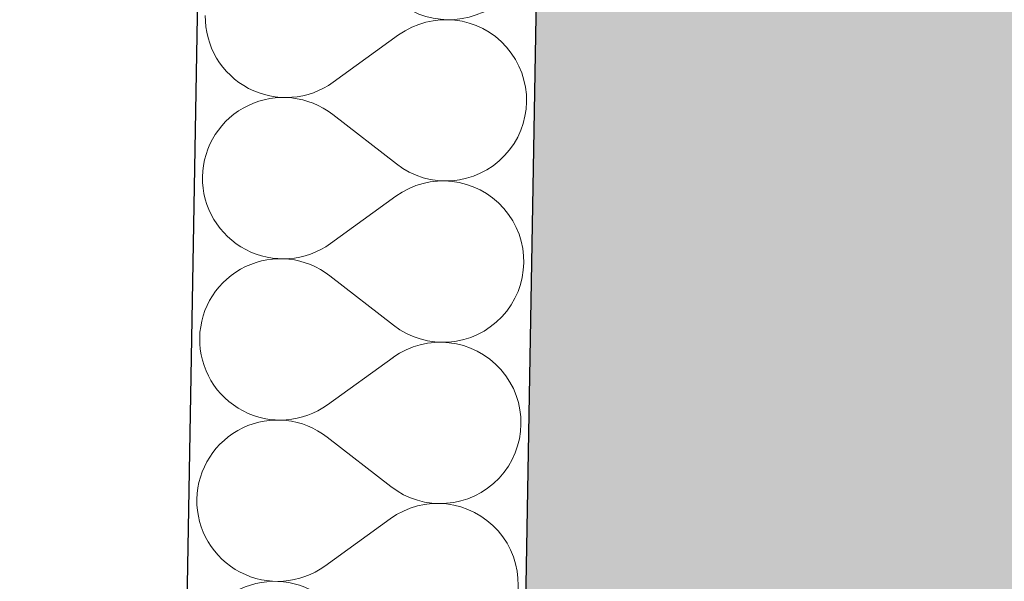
# Model space of a CAD drawing. Header units: millimetres. Extents: x -23738 to 4435, y -2716 to 20653.
# Tile 32 of 160: x -20642 to -20177, y 4892 to 5157. Entities that reach past the tile are written whole.
import ezdxf

# ---------------------------------------------------------------- set-up
doc = ezdxf.new("R2010")
doc.units = ezdxf.units.MM
doc.header["$MEASUREMENT"] = 0
doc.linetypes.add('Wipeout_Contour', pattern=[1000, 0, -1000])
for name, color, linetype in [('9._POHLED ZÁPADNÍ_2_Konstrukce - nosné', 7, 'Continuous'), ('9._POHLED ZÁPADNÍ_2_Nové_Konstrukce - nosné', 7, 'Continuous'), ('9._POHLED ZÁPADNÍ_2_Nové_Výplně – Řezové', 7, 'Continuous'), ('9._POHLED ZÁPADNÍ_2_Výplně – Řezové', 7, 'Continuous'), ('9._POHLED ZÁPADNÍ_2_VÝTAH VAR 1', 7, 'Continuous')]:
    doc.layers.add(name, color=color, linetype=linetype)

# ---------------------------------------------------------------- blocks, each defined once
blk = doc.blocks.new('*X4', base_point=(-24533.14, -6254.22))
at = {"layer": '9._POHLED ZÁPADNÍ_2_Nové_Výplně – Řezové', "color": 21, "linetype": 'Continuous', "lineweight": 20, "true_color": 0xffaaaa}
for p, q in [((-20554.3, 5159.08), (-20554.25, 5156.36)), ((-20445.49, 5156.79), (-20448.17, 5156.36)), ((-20442.78, 5157.04), (-20445.49, 5156.79)), ((-20440.06, 5157.09), (-20442.78, 5157.04)), ((-20437.34, 5156.95), (-20440.06, 5157.09)), ((-20434.64, 5156.61), (-20437.34, 5156.95)), ((-20431.97, 5156.08), (-20434.64, 5156.61)), ((-20554.25, 5156.36), (-20554.01, 5153.65)), ((-20554.01, 5153.65), (-20553.57, 5150.97)), ((-20458.4, 5152.73), (-20460.76, 5151.39)), ((-20455.94, 5153.91), (-20458.4, 5152.73)), ((-20453.41, 5154.91), (-20455.94, 5153.91)), ((-20450.82, 5155.73), (-20453.41, 5154.91)), ((-20448.17, 5156.36), (-20450.82, 5155.73)), ((-20429.35, 5155.37), (-20431.97, 5156.08)), ((-20426.78, 5154.46), (-20429.35, 5155.37)), ((-20424.28, 5153.38), (-20426.78, 5154.46)), ((-20421.87, 5152.12), (-20424.28, 5153.38)), ((-20419.56, 5150.69), (-20421.87, 5152.12)), ((-20553.57, 5150.97), (-20552.94, 5148.32)), ((-20552.94, 5148.32), (-20552.13, 5145.72)), ((-20463.02, 5149.87), (-20493.89, 5127.55)), ((-20460.76, 5151.39), (-20463.02, 5149.87)), ((-20417.35, 5149.1), (-20419.56, 5150.69)), ((-20415.26, 5147.36), (-20417.35, 5149.1)), ((-20413.3, 5145.47), (-20415.26, 5147.36)), ((-20552.13, 5145.72), (-20551.13, 5143.19)), ((-20551.13, 5143.19), (-20549.96, 5140.74)), ((-20411.48, 5143.45), (-20413.3, 5145.47)), ((-20409.81, 5141.3), (-20411.48, 5143.45)), ((-20549.96, 5140.74), (-20548.61, 5138.38)), ((-20548.61, 5138.38), (-20547.09, 5136.12)), ((-20408.3, 5139.04), (-20409.81, 5141.3)), ((-20406.95, 5136.68), (-20408.3, 5139.04)), ((-20547.09, 5136.12), (-20545.42, 5133.97)), ((-20545.42, 5133.97), (-20543.6, 5131.95)), ((-20405.78, 5134.23), (-20406.95, 5136.68)), ((-20404.78, 5131.7), (-20405.78, 5134.23)), ((-20543.6, 5131.95), (-20541.65, 5130.06)), ((-20541.65, 5130.06), (-20539.56, 5128.32)), ((-20403.96, 5129.1), (-20404.78, 5131.7)), ((-20403.34, 5126.45), (-20403.96, 5129.1)), ((-20539.56, 5128.32), (-20537.35, 5126.73)), ((-20537.35, 5126.73), (-20535.03, 5125.3)), ((-20535.03, 5125.3), (-20532.62, 5124.04)), ((-20532.62, 5124.04), (-20530.13, 5122.96)), ((-20500.96, 5123.51), (-20498.51, 5124.69)), ((-20498.51, 5124.69), (-20496.15, 5126.03)), ((-20496.15, 5126.03), (-20493.89, 5127.55)), ((-20402.9, 5123.77), (-20403.34, 5126.45)), ((-20530.13, 5122.96), (-20527.56, 5122.05)), ((-20524.97, 5119.6), (-20527.61, 5118.98)), ((-20527.56, 5122.05), (-20524.94, 5121.34)), ((-20522.28, 5120.04), (-20524.97, 5119.6)), ((-20524.94, 5121.34), (-20522.27, 5120.81)), ((-20519.57, 5120.28), (-20522.28, 5120.04)), ((-20522.27, 5120.81), (-20519.57, 5120.47)), ((-20519.57, 5120.47), (-20516.85, 5120.33)), ((-20516.85, 5120.33), (-20519.57, 5120.28)), ((-20516.85, 5120.33), (-20514.13, 5120.38)), ((-20514.13, 5120.18), (-20516.85, 5120.33)), ((-20514.13, 5120.38), (-20511.42, 5120.63)), ((-20511.43, 5119.84), (-20514.13, 5120.18)), ((-20508.77, 5119.31), (-20511.43, 5119.84)), ((-20511.42, 5120.63), (-20508.74, 5121.06)), ((-20506.14, 5118.59), (-20508.77, 5119.31)), ((-20508.74, 5121.06), (-20506.09, 5121.69)), ((-20506.09, 5121.69), (-20503.49, 5122.51)), ((-20503.49, 5122.51), (-20500.96, 5123.51)), ((-20402.66, 5121.06), (-20402.9, 5123.77)), ((-20402.61, 5118.34), (-20402.66, 5121.06)), ((-20537.56, 5114.65), (-20539.82, 5113.14)), ((-20535.2, 5116), (-20537.56, 5114.65)), ((-20532.74, 5117.17), (-20535.2, 5116)), ((-20530.21, 5118.17), (-20532.74, 5117.17)), ((-20527.61, 5118.98), (-20530.21, 5118.17)), ((-20503.58, 5117.68), (-20506.14, 5118.59)), ((-20501.08, 5116.6), (-20503.58, 5117.68)), ((-20498.67, 5115.34), (-20501.08, 5116.6)), ((-20496.36, 5113.91), (-20498.67, 5115.34)), ((-20403.09, 5112.92), (-20402.75, 5115.62)), ((-20402.75, 5115.62), (-20402.61, 5118.34)), ((-20541.97, 5111.47), (-20543.99, 5109.65)), ((-20539.82, 5113.14), (-20541.97, 5111.47)), ((-20494.15, 5112.31), (-20496.36, 5113.91)), ((-20464.08, 5088.93), (-20494.15, 5112.31)), ((-20404.34, 5107.63), (-20403.62, 5110.25)), ((-20403.62, 5110.25), (-20403.09, 5112.92)), ((-20547.63, 5105.61), (-20549.22, 5103.4)), ((-20545.88, 5107.69), (-20547.63, 5105.61)), ((-20543.99, 5109.65), (-20545.88, 5107.69)), ((-20405.24, 5105.06), (-20404.34, 5107.63)), ((-20550.65, 5101.08), (-20551.91, 5098.67)), ((-20549.22, 5103.4), (-20550.65, 5101.08)), ((-20407.59, 5100.16), (-20406.33, 5102.57)), ((-20406.33, 5102.57), (-20405.24, 5105.06)), ((-20552.99, 5096.18), (-20553.9, 5093.61)), ((-20551.91, 5098.67), (-20552.99, 5096.18)), ((-20410.61, 5095.64), (-20409.02, 5097.84)), ((-20409.02, 5097.84), (-20407.59, 5100.16)), ((-20553.9, 5093.61), (-20554.62, 5090.99)), ((-20416.26, 5089.77), (-20414.24, 5091.59)), ((-20414.24, 5091.59), (-20412.35, 5093.55)), ((-20412.35, 5093.55), (-20410.61, 5095.64)), ((-20555.15, 5088.32), (-20555.48, 5085.62)), ((-20554.62, 5090.99), (-20555.15, 5088.32)), ((-20464.08, 5088.93), (-20461.87, 5087.34)), ((-20461.87, 5087.34), (-20459.56, 5085.91)), ((-20420.67, 5086.59), (-20418.41, 5088.1)), ((-20418.41, 5088.1), (-20416.26, 5089.77)), ((-20555.48, 5085.62), (-20555.63, 5082.9)), ((-20555.63, 5082.9), (-20555.58, 5080.18)), ((-20459.56, 5085.91), (-20457.15, 5084.64)), ((-20457.15, 5084.64), (-20454.66, 5083.56)), ((-20454.66, 5083.56), (-20452.09, 5082.65)), ((-20452.09, 5082.65), (-20449.47, 5081.93)), ((-20433.27, 5081.64), (-20430.62, 5082.26)), ((-20430.62, 5082.26), (-20428.02, 5083.08)), ((-20428.02, 5083.08), (-20425.49, 5084.07)), ((-20425.49, 5084.07), (-20423.04, 5085.25)), ((-20423.04, 5085.25), (-20420.67, 5086.59)), ((-20555.58, 5080.18), (-20555.33, 5077.47)), ((-20555.33, 5077.47), (-20554.9, 5074.79)), ((-20457.27, 5077.73), (-20459.72, 5076.56)), ((-20454.74, 5078.73), (-20457.27, 5077.73)), ((-20452.15, 5079.55), (-20454.74, 5078.73)), ((-20449.5, 5080.18), (-20452.15, 5079.55)), ((-20446.81, 5080.62), (-20449.5, 5080.18)), ((-20449.47, 5081.93), (-20446.8, 5081.4)), ((-20444.1, 5080.86), (-20446.81, 5080.62)), ((-20446.8, 5081.4), (-20444.1, 5081.06)), ((-20444.1, 5081.06), (-20441.38, 5080.91)), ((-20441.38, 5080.91), (-20444.1, 5080.86)), ((-20441.38, 5080.91), (-20438.66, 5080.96)), ((-20438.67, 5080.77), (-20441.38, 5080.91)), ((-20435.97, 5080.43), (-20438.67, 5080.77)), ((-20438.66, 5080.96), (-20435.95, 5081.2)), ((-20433.3, 5079.91), (-20435.97, 5080.43)), ((-20435.95, 5081.2), (-20433.27, 5081.64)), ((-20430.67, 5079.19), (-20433.3, 5079.91)), ((-20428.11, 5078.29), (-20430.67, 5079.19)), ((-20425.61, 5077.2), (-20428.11, 5078.29)), ((-20554.9, 5074.79), (-20554.27, 5072.14)), ((-20464.35, 5073.69), (-20495.22, 5051.37)), ((-20462.09, 5075.21), (-20464.35, 5073.69)), ((-20459.72, 5076.56), (-20462.09, 5075.21)), ((-20423.2, 5075.94), (-20425.61, 5077.2)), ((-20420.89, 5074.51), (-20423.2, 5075.94)), ((-20418.68, 5072.93), (-20420.89, 5074.51)), ((-20416.59, 5071.18), (-20418.68, 5072.93)), ((-20554.27, 5072.14), (-20553.46, 5069.55)), ((-20553.46, 5069.55), (-20552.46, 5067.02)), ((-20414.63, 5069.29), (-20416.59, 5071.18)), ((-20412.81, 5067.27), (-20414.63, 5069.29)), ((-20552.46, 5067.02), (-20551.28, 5064.56)), ((-20551.28, 5064.56), (-20549.94, 5062.2)), ((-20411.14, 5065.13), (-20412.81, 5067.27)), ((-20409.63, 5062.86), (-20411.14, 5065.13)), ((-20549.94, 5062.2), (-20548.42, 5059.94)), ((-20548.42, 5059.94), (-20546.75, 5057.79)), ((-20408.28, 5060.5), (-20409.63, 5062.86)), ((-20407.1, 5058.05), (-20408.28, 5060.5)), ((-20546.75, 5057.79), (-20544.93, 5055.77)), ((-20544.93, 5055.77), (-20542.97, 5053.88)), ((-20406.11, 5055.52), (-20407.1, 5058.05)), ((-20405.29, 5052.92), (-20406.11, 5055.52)), ((-20542.97, 5053.88), (-20540.89, 5052.14)), ((-20540.89, 5052.14), (-20538.68, 5050.55)), ((-20538.68, 5050.55), (-20536.36, 5049.12)), ((-20499.84, 5048.51), (-20497.48, 5049.86)), ((-20497.48, 5049.86), (-20495.22, 5051.37)), ((-20404.66, 5050.27), (-20405.29, 5052.92)), ((-20404.23, 5047.59), (-20404.66, 5050.27)), ((-20536.36, 5049.12), (-20533.95, 5047.86)), ((-20533.95, 5047.86), (-20531.45, 5046.78)), ((-20531.45, 5046.78), (-20528.89, 5045.87)), ((-20528.89, 5045.87), (-20526.26, 5045.16)), ((-20526.26, 5045.16), (-20523.59, 5044.63)), ((-20512.75, 5044.45), (-20510.06, 5044.89)), ((-20510.06, 5044.89), (-20507.42, 5045.51)), ((-20507.42, 5045.51), (-20504.82, 5046.33)), ((-20504.82, 5046.33), (-20502.29, 5047.33)), ((-20502.29, 5047.33), (-20499.84, 5048.51)), ((-20403.98, 5044.88), (-20404.23, 5047.59)), ((-20403.93, 5042.16), (-20403.98, 5044.88)), ((-20534.07, 5040.99), (-20536.52, 5039.82)), ((-20531.54, 5041.99), (-20534.07, 5040.99)), ((-20528.94, 5042.8), (-20531.54, 5041.99)), ((-20526.29, 5043.43), (-20528.94, 5042.8)), ((-20523.61, 5043.86), (-20526.29, 5043.43)), ((-20520.9, 5044.1), (-20523.61, 5043.86)), ((-20523.59, 5044.63), (-20520.9, 5044.29)), ((-20520.9, 5044.29), (-20518.18, 5044.15)), ((-20518.18, 5044.15), (-20520.9, 5044.1)), ((-20518.18, 5044.15), (-20515.46, 5044.2)), ((-20515.46, 5044), (-20518.18, 5044.15)), ((-20515.46, 5044.2), (-20512.75, 5044.45)), ((-20512.76, 5043.66), (-20515.46, 5044)), ((-20510.09, 5043.13), (-20512.76, 5043.66)), ((-20507.47, 5042.41), (-20510.09, 5043.13)), ((-20504.91, 5041.51), (-20507.47, 5042.41)), ((-20502.41, 5040.42), (-20504.91, 5041.51)), ((-20500, 5039.16), (-20502.41, 5040.42)), ((-20404.08, 5039.44), (-20403.93, 5042.16)), ((-20541.15, 5036.96), (-20543.3, 5035.29)), ((-20538.89, 5038.47), (-20541.15, 5036.96)), ((-20536.52, 5039.82), (-20538.89, 5038.47)), ((-20497.69, 5037.73), (-20500, 5039.16)), ((-20495.48, 5036.13), (-20497.69, 5037.73)), ((-20465.41, 5012.75), (-20495.48, 5036.13)), ((-20404.95, 5034.07), (-20404.42, 5036.74)), ((-20404.42, 5036.74), (-20404.08, 5039.44)), ((-20547.21, 5031.51), (-20548.95, 5029.43)), ((-20545.32, 5033.47), (-20547.21, 5031.51)), ((-20543.3, 5035.29), (-20545.32, 5033.47)), ((-20406.57, 5028.88), (-20405.67, 5031.45)), ((-20405.67, 5031.45), (-20404.95, 5034.07)), ((-20550.55, 5027.22), (-20551.98, 5024.91)), ((-20548.95, 5029.43), (-20550.55, 5027.22)), ((-20408.92, 5023.98), (-20407.66, 5026.39)), ((-20407.66, 5026.39), (-20406.57, 5028.88)), ((-20553.24, 5022.49), (-20554.32, 5020)), ((-20551.98, 5024.91), (-20553.24, 5022.49)), ((-20411.94, 5019.46), (-20410.34, 5021.66)), ((-20410.34, 5021.66), (-20408.92, 5023.98)), ((-20555.22, 5017.43), (-20555.94, 5014.81)), ((-20554.32, 5020), (-20555.22, 5017.43)), ((-20415.57, 5015.41), (-20413.68, 5017.37)), ((-20413.68, 5017.37), (-20411.94, 5019.46)), ((-20555.94, 5014.81), (-20556.47, 5012.14)), ((-20465.41, 5012.75), (-20463.2, 5011.16)), ((-20419.74, 5011.92), (-20417.59, 5013.59)), ((-20417.59, 5013.59), (-20415.57, 5015.41)), ((-20556.81, 5009.44), (-20556.96, 5006.73)), ((-20556.47, 5012.14), (-20556.81, 5009.44)), ((-20463.2, 5011.16), (-20460.89, 5009.73)), ((-20460.89, 5009.73), (-20458.48, 5008.46)), ((-20458.48, 5008.46), (-20455.98, 5007.38)), ((-20429.35, 5006.9), (-20426.82, 5007.89)), ((-20426.82, 5007.89), (-20424.37, 5009.07)), ((-20424.37, 5009.07), (-20422, 5010.41)), ((-20422, 5010.41), (-20419.74, 5011.92)), ((-20556.96, 5006.73), (-20556.91, 5004.01)), ((-20556.91, 5004.01), (-20556.66, 5001.3)), ((-20453.47, 5003.37), (-20456.07, 5002.55)), ((-20455.98, 5007.38), (-20453.42, 5006.47)), ((-20450.83, 5004), (-20453.47, 5003.37)), ((-20453.42, 5006.47), (-20450.8, 5005.75)), ((-20448.14, 5004.44), (-20450.83, 5004)), ((-20450.8, 5005.75), (-20448.13, 5005.22)), ((-20445.43, 5004.68), (-20448.14, 5004.44)), ((-20448.13, 5005.22), (-20445.43, 5004.88)), ((-20445.43, 5004.88), (-20442.71, 5004.73)), ((-20442.71, 5004.73), (-20445.43, 5004.68)), ((-20442.71, 5004.73), (-20439.99, 5004.78)), ((-20440, 5004.59), (-20442.71, 5004.73)), ((-20437.3, 5004.25), (-20440, 5004.59)), ((-20439.99, 5004.78), (-20437.28, 5005.02)), ((-20434.63, 5003.73), (-20437.3, 5004.25)), ((-20437.28, 5005.02), (-20434.6, 5005.46)), ((-20432, 5003.01), (-20434.63, 5003.73)), ((-20434.6, 5005.46), (-20431.95, 5006.08)), ((-20429.44, 5002.11), (-20432, 5003.01)), ((-20431.95, 5006.08), (-20429.35, 5006.9)), ((-20556.66, 5001.3), (-20556.23, 4998.61)), ((-20556.23, 4998.61), (-20555.6, 4995.96)), ((-20463.41, 4999.03), (-20465.67, 4997.51)), ((-20461.05, 5000.38), (-20463.41, 4999.03)), ((-20458.6, 5001.55), (-20461.05, 5000.38)), ((-20456.07, 5002.55), (-20458.6, 5001.55)), ((-20426.94, 5001.02), (-20429.44, 5002.11)), ((-20424.53, 4999.76), (-20426.94, 5001.02)), ((-20422.21, 4998.34), (-20424.53, 4999.76)), ((-20420.01, 4996.75), (-20422.21, 4998.34)), ((-20555.6, 4995.96), (-20554.78, 4993.37)), ((-20465.67, 4997.51), (-20496.54, 4975.19)), ((-20417.92, 4995), (-20420.01, 4996.75)), ((-20415.96, 4993.12), (-20417.92, 4995)), ((-20554.78, 4993.37), (-20553.79, 4990.84)), ((-20553.79, 4990.84), (-20552.61, 4988.38)), ((-20414.14, 4991.09), (-20415.96, 4993.12)), ((-20412.47, 4988.95), (-20414.14, 4991.09)), ((-20552.61, 4988.38), (-20551.26, 4986.02)), ((-20551.26, 4986.02), (-20549.75, 4983.76)), ((-20410.95, 4986.69), (-20412.47, 4988.95)), ((-20409.61, 4984.32), (-20410.95, 4986.69)), ((-20549.75, 4983.76), (-20548.08, 4981.61)), ((-20548.08, 4981.61), (-20546.26, 4979.59)), ((-20408.43, 4981.87), (-20409.61, 4984.32)), ((-20407.43, 4979.34), (-20408.43, 4981.87)), ((-20546.26, 4979.59), (-20544.3, 4977.7)), ((-20544.3, 4977.7), (-20542.21, 4975.96)), ((-20542.21, 4975.96), (-20540.01, 4974.37)), ((-20498.8, 4973.68), (-20496.54, 4975.19)), ((-20406.62, 4976.74), (-20407.43, 4979.34)), ((-20405.99, 4974.09), (-20406.62, 4976.74)), ((-20540.01, 4974.37), (-20537.69, 4972.94)), ((-20537.69, 4972.94), (-20535.28, 4971.68)), ((-20535.28, 4971.68), (-20532.78, 4970.6)), ((-20532.78, 4970.6), (-20530.22, 4969.7)), ((-20506.15, 4970.15), (-20503.62, 4971.15)), ((-20503.62, 4971.15), (-20501.17, 4972.33)), ((-20501.17, 4972.33), (-20498.8, 4973.68)), ((-20405.56, 4971.41), (-20405.99, 4974.09)), ((-20405.31, 4968.7), (-20405.56, 4971.41)), ((-20532.87, 4965.81), (-20535.4, 4964.81)), ((-20530.27, 4966.62), (-20532.87, 4965.81)), ((-20527.62, 4967.25), (-20530.27, 4966.62)), ((-20530.22, 4969.7), (-20527.59, 4968.98)), ((-20524.94, 4967.68), (-20527.62, 4967.25)), ((-20527.59, 4968.98), (-20524.92, 4968.45)), ((-20522.23, 4967.92), (-20524.94, 4967.68)), ((-20524.92, 4968.45), (-20522.22, 4968.11)), ((-20519.51, 4967.97), (-20522.23, 4967.92)), ((-20522.22, 4968.11), (-20519.51, 4967.97)), ((-20519.51, 4967.97), (-20516.79, 4968.02)), ((-20516.79, 4967.82), (-20519.51, 4967.97)), ((-20516.79, 4968.02), (-20514.08, 4968.27)), ((-20514.09, 4967.49), (-20516.79, 4967.82)), ((-20511.42, 4966.95), (-20514.09, 4967.49)), ((-20514.08, 4968.27), (-20511.39, 4968.71)), ((-20508.8, 4966.23), (-20511.42, 4966.95)), ((-20511.39, 4968.71), (-20508.75, 4969.34)), ((-20506.23, 4965.33), (-20508.8, 4966.23)), ((-20508.75, 4969.34), (-20506.15, 4970.15)), ((-20405.41, 4963.26), (-20405.26, 4965.98)), ((-20405.26, 4965.98), (-20405.31, 4968.7)), ((-20540.22, 4962.29), (-20542.48, 4960.78)), ((-20537.85, 4963.64), (-20540.22, 4962.29)), ((-20535.4, 4964.81), (-20537.85, 4963.64)), ((-20503.74, 4964.24), (-20506.23, 4965.33)), ((-20501.33, 4962.98), (-20503.74, 4964.24)), ((-20499.02, 4961.55), (-20501.33, 4962.98)), ((-20496.81, 4959.96), (-20499.02, 4961.55)), ((-20405.75, 4960.56), (-20405.41, 4963.26)), ((-20546.65, 4957.29), (-20548.54, 4955.34)), ((-20544.63, 4959.11), (-20546.65, 4957.29)), ((-20542.48, 4960.78), (-20544.63, 4959.11)), ((-20466.74, 4936.57), (-20496.81, 4959.96)), ((-20406.99, 4955.27), (-20406.27, 4957.89)), ((-20406.27, 4957.89), (-20405.75, 4960.56)), ((-20550.28, 4953.25), (-20551.87, 4951.04)), ((-20548.54, 4955.34), (-20550.28, 4953.25)), ((-20408.98, 4950.21), (-20407.9, 4952.71)), ((-20407.9, 4952.71), (-20406.99, 4955.27)), ((-20553.3, 4948.73), (-20554.56, 4946.32)), ((-20551.87, 4951.04), (-20553.3, 4948.73)), ((-20411.67, 4945.48), (-20410.24, 4947.8)), ((-20410.24, 4947.8), (-20408.98, 4950.21)), ((-20555.65, 4943.82), (-20556.55, 4941.25)), ((-20554.56, 4946.32), (-20555.65, 4943.82)), ((-20415.01, 4941.19), (-20413.26, 4943.28)), ((-20413.26, 4943.28), (-20411.67, 4945.48)), ((-20557.27, 4938.63), (-20557.8, 4935.96)), ((-20556.55, 4941.25), (-20557.27, 4938.63)), ((-20418.92, 4937.41), (-20416.9, 4939.23)), ((-20416.9, 4939.23), (-20415.01, 4941.19)), ((-20558.14, 4933.26), (-20558.28, 4930.55)), ((-20557.8, 4935.96), (-20558.14, 4933.26)), ((-20466.74, 4936.57), (-20464.53, 4934.98)), ((-20464.53, 4934.98), (-20462.22, 4933.55)), ((-20462.22, 4933.55), (-20459.81, 4932.29)), ((-20425.7, 4932.89), (-20423.33, 4934.23)), ((-20423.33, 4934.23), (-20421.07, 4935.74)), ((-20421.07, 4935.74), (-20418.92, 4937.41)), ((-20558.28, 4930.55), (-20558.23, 4927.83)), ((-20459.81, 4932.29), (-20457.31, 4931.2)), ((-20457.31, 4931.2), (-20454.75, 4930.29)), ((-20454.75, 4930.29), (-20452.12, 4929.57)), ((-20452.12, 4929.57), (-20449.46, 4929.04)), ((-20449.46, 4929.04), (-20446.76, 4928.7)), ((-20446.76, 4928.7), (-20444.04, 4928.55)), ((-20444.04, 4928.55), (-20441.32, 4928.6)), ((-20441.32, 4928.6), (-20438.61, 4928.84)), ((-20438.61, 4928.84), (-20435.93, 4929.28)), ((-20435.93, 4929.28), (-20433.28, 4929.9)), ((-20433.28, 4929.9), (-20430.68, 4930.72)), ((-20430.68, 4930.72), (-20428.15, 4931.71)), ((-20428.15, 4931.71), (-20425.7, 4932.89)), ((-20558.23, 4927.83), (-20557.99, 4925.12)), ((-20557.99, 4925.12), (-20557.55, 4922.43)), ((-20462.38, 4924.2), (-20464.74, 4922.85)), ((-20459.93, 4925.38), (-20462.38, 4924.2)), ((-20457.4, 4926.37), (-20459.93, 4925.38)), ((-20454.8, 4927.19), (-20457.4, 4926.37)), ((-20452.15, 4927.82), (-20454.8, 4927.19)), ((-20449.47, 4928.26), (-20452.15, 4927.82)), ((-20446.76, 4928.5), (-20449.47, 4928.26)), ((-20444.04, 4928.55), (-20446.76, 4928.5)), ((-20441.32, 4928.41), (-20444.04, 4928.55)), ((-20438.62, 4928.08), (-20441.32, 4928.41)), ((-20435.96, 4927.55), (-20438.62, 4928.08)), ((-20433.33, 4926.83), (-20435.96, 4927.55)), ((-20430.76, 4925.93), (-20433.33, 4926.83)), ((-20428.27, 4924.84), (-20430.76, 4925.93)), ((-20425.86, 4923.58), (-20428.27, 4924.84)), ((-20557.55, 4922.43), (-20556.93, 4919.78)), ((-20556.93, 4919.78), (-20556.11, 4917.19)), ((-20467, 4921.33), (-20497.87, 4899.01)), ((-20464.74, 4922.85), (-20467, 4921.33)), ((-20423.54, 4922.16), (-20425.86, 4923.58)), ((-20421.33, 4920.57), (-20423.54, 4922.16)), ((-20419.24, 4918.82), (-20421.33, 4920.57)), ((-20556.11, 4917.19), (-20555.12, 4914.66)), ((-20555.12, 4914.66), (-20553.94, 4912.2)), ((-20417.29, 4916.94), (-20419.24, 4918.82)), ((-20415.47, 4914.91), (-20417.29, 4916.94)), ((-20413.8, 4912.77), (-20415.47, 4914.91)), ((-20553.94, 4912.2), (-20552.59, 4909.84)), ((-20412.28, 4910.51), (-20413.8, 4912.77)), ((-20410.94, 4908.14), (-20412.28, 4910.51)), ((-20552.59, 4909.84), (-20551.08, 4907.58)), ((-20551.08, 4907.58), (-20549.41, 4905.43)), ((-20549.41, 4905.43), (-20547.59, 4903.41)), ((-20409.76, 4905.69), (-20410.94, 4908.14)), ((-20408.76, 4903.16), (-20409.76, 4905.69)), ((-20547.59, 4903.41), (-20545.63, 4901.52)), ((-20545.63, 4901.52), (-20543.54, 4899.78)), ((-20407.95, 4900.56), (-20408.76, 4903.16)), ((-20543.54, 4899.78), (-20541.33, 4898.19)), ((-20541.33, 4898.19), (-20539.02, 4896.76)), ((-20539.02, 4896.76), (-20536.61, 4895.5)), ((-20504.95, 4894.97), (-20502.49, 4896.15)), ((-20502.49, 4896.15), (-20500.13, 4897.5)), ((-20500.13, 4897.5), (-20497.87, 4899.01)), ((-20407.32, 4897.92), (-20407.95, 4900.56)), ((-20406.88, 4895.23), (-20407.32, 4897.92)), ((-20536.61, 4895.5), (-20534.11, 4894.42)), ((-20534.11, 4894.42), (-20531.54, 4893.52)), ((-20531.54, 4893.52), (-20528.92, 4892.8)), ((-20528.92, 4892.8), (-20526.25, 4892.27)), ((-20526.25, 4892.27), (-20523.55, 4891.94)), ((-20523.55, 4891.94), (-20520.83, 4891.79)), ((-20520.83, 4891.79), (-20518.11, 4891.84)), ((-20518.11, 4891.84), (-20515.41, 4892.09)), ((-20515.41, 4892.09), (-20512.72, 4892.53)), ((-20512.72, 4892.53), (-20510.07, 4893.16)), ((-20510.07, 4893.16), (-20507.48, 4893.97)), ((-20507.48, 4893.97), (-20504.95, 4894.97)), ((-20406.64, 4892.52), (-20406.88, 4895.23)), ((-20406.59, 4889.8), (-20406.64, 4892.52))]:
    blk.add_line(p, q, dxfattribs=at)
blk = doc.blocks.new('*X18', base_point=(-24533.14, -6254.22))
at = {"layer": '9._POHLED ZÁPADNÍ_2_Nové_Výplně – Řezové', "color": 21, "linetype": 'Continuous', "lineweight": 20, "true_color": 0xffaaaa}
for p, q in [((-20463.02, 5149.87), (-20493.89, 5127.55)), ((-20464.08, 5088.93), (-20494.15, 5112.31)), ((-20464.35, 5073.69), (-20495.22, 5051.37)), ((-20465.41, 5012.75), (-20495.48, 5036.13)), ((-20465.67, 4997.51), (-20496.54, 4975.19)), ((-20466.74, 4936.57), (-20496.81, 4959.96)), ((-20467, 4921.33), (-20497.87, 4899.01))]:
    blk.add_line(p, q, dxfattribs=at)
for centre, start, end in [((-20439.37, 5195.18), 232.1313, 125.8711), ((-20516.21, 5158.42), 179.0012, 305.8711), ((-20440.7, 5119), 232.1313, 125.8711), ((-20517.54, 5082.24), 52.1313, 179.0012), ((-20517.54, 5082.24), 179.0012, 305.8711), ((-20442.02, 5042.82), 232.1313, 125.8711), ((-20518.87, 5006.06), 52.1313, 179.0012), ((-20518.87, 5006.06), 179.0012, 305.8711), ((-20443.35, 4966.64), 232.1313, 125.8711), ((-20520.19, 4929.88), 52.1313, 179.0012), ((-20520.19, 4929.88), 179.0012, 305.8711), ((-20444.68, 4890.46), 232.1313, 125.8711), ((-20521.52, 4853.7), 52.1313, 179.0012)]:
    blk.add_arc(centre, 38.1, start, end, dxfattribs=at)

msp = doc.modelspace()

# ---------------------------------------------------------------- wipeouts: each hides what was drawn before it
at = {"color": 254, "linetype": 'Wipeout_Contour', "lineweight": 0, "ltscale": 108323.765576}
msp.add_wipeout([(-20470.48, 10185.48), (-20571.1, 4413.92), (-20421.12, 4411.3), (-20411.13, 4411.13), (-20313.53, 10008.83)], dxfattribs=at).dxf.layer = '9._POHLED ZÁPADNÍ_2_Nové_Výplně – Řezové'

# ---------------------------------------------------------------- next in the draw order: hatches: boundary and pattern name
at = {"layer": '9._POHLED ZÁPADNÍ_2_Výplně – Řezové', "linetype": 'Continuous', "lineweight": 13}
msp.add_hatch(color=254, dxfattribs=at).paths.add_polyline_path([(-20313.37, 10013.89), (-20411.95, 4415.68), (-20112, 4410.4), (-20020.94, 9581.29)])

# ---------------------------------------------------------------- next in the draw order: linework, layer by layer
at = {"layer": '9._POHLED ZÁPADNÍ_2_Konstrukce - nosné', "color": 7, "linetype": 'Continuous', "lineweight": 50, "flags": 128}
msp.add_lwpolyline([(-20313.37, 10013.89), (-20411.95, 4415.68)], dxfattribs=at)
at = {"layer": '9._POHLED ZÁPADNÍ_2_Nové_Konstrukce - nosné', "color": 1, "linetype": 'Continuous', "lineweight": 25, "flags": 128}
for points in [[(-20470.48, 10185.48), (-20571.1, 4413.92)], [(-20411.13, 4411.13), (-20313.53, 10008.83)]]:
    msp.add_lwpolyline(points, dxfattribs=at)

# ---------------------------------------------------------------- next in the draw order: block references
at = {"layer": '9._POHLED ZÁPADNÍ_2_VÝTAH VAR 1', "color": 9, "linetype": 'Continuous', "lineweight": 13}
msp.add_blockref('*X4', (-24533.14, -6254.22), dxfattribs=at)

# ---------------------------------------------------------------- next in the draw order: wipeouts: each hides what was drawn before it
at = {"color": 254, "linetype": 'Wipeout_Contour', "lineweight": 0, "ltscale": 274303.920399}
msp.add_wipeout([(-20641.96, 349.65), (-20481.93, 349.73), (-20428.28, 3427.35), (-20533.92, 3427.35), (-20533.92, 3677.35), (-20423.92, 3677.35), (-20313.53, 10008.83), (-20473.28, 10024.95), (-20580.69, 3864), (-20570.98, 4415.68), (-20411.95, 4415.68), (-20421.63, 3865.76), (-20580.69, 3864)], dxfattribs=at).dxf.layer = '9._POHLED ZÁPADNÍ_2_Nové_Výplně – Řezové'

# ---------------------------------------------------------------- next in the draw order: linework, layer by layer
at = {"layer": '9._POHLED ZÁPADNÍ_2_Nové_Konstrukce - nosné', "color": 1, "linetype": 'Continuous', "lineweight": 25, "flags": 128}
for points in [[(-20470.48, 10185.48), (-20641.96, 349.65)], [(-20423.92, 3677.35), (-20313.53, 10008.83)]]:
    msp.add_lwpolyline(points, dxfattribs=at)

# ---------------------------------------------------------------- next in the draw order: block references
at = {"layer": '9._POHLED ZÁPADNÍ_2_VÝTAH VAR 1', "color": 9, "linetype": 'Continuous', "lineweight": 13}
msp.add_blockref('*X18', (-24533.14, -6254.22), dxfattribs=at)

doc.saveas('drawing.dxf')
